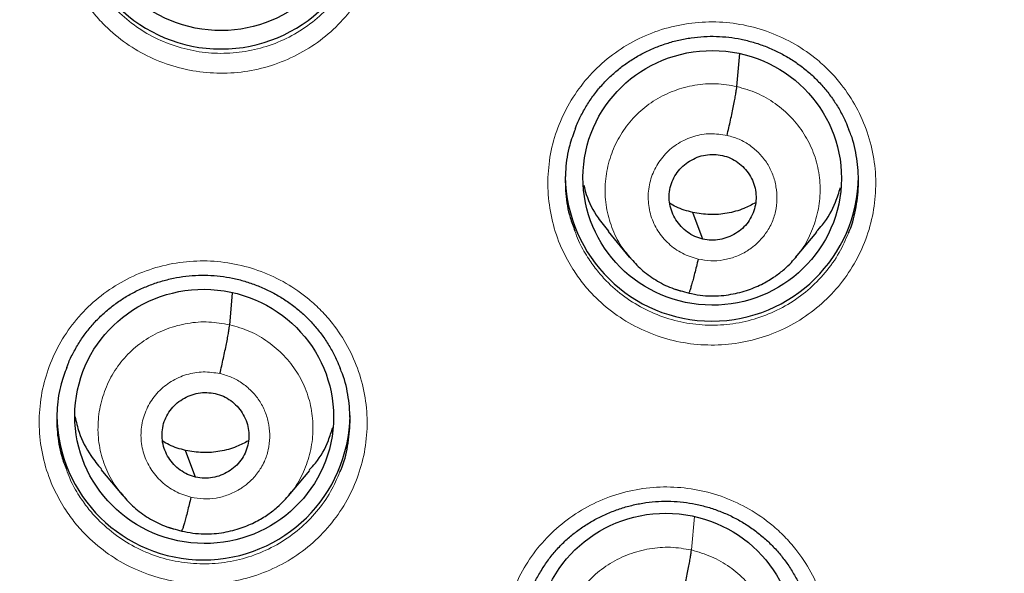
# Model space of a CAD drawing. Header units: millimetres. Extents: x 8 to 2236, y 12 to 2208.
# Tile 63 of 165: x 1075.95 to 1087.36, y 1886.55 to 1892.97. Entities that reach past the tile are written whole.
import ezdxf

# ---------------------------------------------------------------- set-up
doc = ezdxf.new("R2010")
doc.units = ezdxf.units.MM

msp = doc.modelspace()

# ---------------------------------------------------------------- linework, layer by layer
at = {"color": 7, "linetype": 'Continuous', "lineweight": 30}
for p, q in [((1084.263, 1892.199), (1084.297, 1892.581)), ((1082.77, 1890.517), (1083.016, 1890.222)), ((1084.944, 1890.216), (1085.189, 1890.51)), ((1083.009, 1890.231), (1083.024, 1890.215)), ((1083.026, 1890.217), (1083.02, 1890.225)), ((1078.384, 1889.436), (1078.416, 1889.804)), ((1083.705, 1889.803), (1083.701, 1889.801)), ((1076.89, 1887.76), (1077.136, 1887.464)), ((1079.066, 1887.454), (1079.311, 1887.748)), ((1077.129, 1887.473), (1077.144, 1887.457)), ((1077.147, 1887.459), (1077.14, 1887.467)), ((1077.826, 1887.043), (1077.822, 1887.042))]:
    msp.add_line(p, q, dxfattribs=at)
at = {"color": 252, "linetype": 'Continuous', "lineweight": 0}
for p, q in [((1083.045, 1890.193), (1083.026, 1890.217)), ((1083.701, 1889.801), (1083.557, 1889.849)), ((1077.166, 1887.435), (1077.147, 1887.459)), ((1083.737, 1886.825), (1083.772, 1887.213)), ((1077.822, 1887.042), (1077.678, 1887.089))]:
    msp.add_line(p, q, dxfattribs=at)
at = {"color": 7, "linetype": 'Continuous', "lineweight": 30, "flags": 128}
for points in [[(1083.868, 1890.43), (1083.803, 1890.603), (1083.751, 1890.739)], [(1077.989, 1887.67), (1077.923, 1887.843), (1077.872, 1887.98)]]:
    msp.add_lwpolyline(points, dxfattribs=at)
at = {"color": 252, "linetype": 'Continuous', "lineweight": 0}
msp.add_arc((1087.204, 1876.693), 25.451, 358.8948, 180.82, dxfattribs=at)
at = {"color": 7, "linetype": 'Continuous', "lineweight": 30}
for centre, start, end in [((1078.283, 1894.334), 180.836, 359.164), ((1083.974, 1891.179), 180.8376, 359.1624), ((1078.079, 1888.41), 180.8375, 359.1625)]:
    msp.add_arc(centre, 1.7, start, end, dxfattribs=at)
for centre, major_axis, ratio in [((1078.276, 1894.323), (1.493, -0.143), 0.983577), ((1083.977, 1891.14), (1.496, -0.083), 0.984989), ((1078.088, 1888.374), (1.492, -0.158), 0.982101), ((1083.44, 1885.78), (1.494, -0.079), 0.983231)]:
    msp.add_ellipse(centre, major_axis=major_axis, ratio=ratio, dxfattribs=at)
at = {"color": 252, "linetype": 'Continuous', "lineweight": 0}
for points, knots in [([(1087.363, 1925.779), (1085.972, 1925.744), (1083.188, 1925.674), (1079.045, 1925.11), (1074.968, 1924.215), (1070.987, 1922.963), (1067.135, 1921.372), (1063.441, 1919.453), (1059.934, 1917.22), (1056.642, 1914.692), (1053.591, 1911.889), (1050.804, 1908.831), (1048.303, 1905.544), (1046.108, 1902.052), (1044.237, 1898.384), (1042.702, 1894.568), (1041.519, 1890.633), (1040.69, 1886.611), (1040.241, 1882.534), (1040.123, 1878.823), (1040.32, 1876.491), (1040.401, 1875.521)], [0, 0, 0, 0, 0.053441, 0.106882, 0.160323, 0.213764, 0.267205, 0.320646, 0.374087, 0.427528, 0.480969, 0.53441, 0.587851, 0.641292, 0.694734, 0.748175, 0.801616, 0.855057, 0.908498, 0.961939, 1, 1, 1, 1]), ([(1076.673, 1893.232), (1076.631, 1893.304), (1076.535, 1893.468), (1076.436, 1893.748), (1076.379, 1894.06), (1076.377, 1894.378), (1076.428, 1894.691), (1076.532, 1894.991), (1076.685, 1895.27), (1076.885, 1895.519), (1077.123, 1895.731), (1077.395, 1895.9), (1077.691, 1896.023), (1078.005, 1896.094), (1078.325, 1896.113), (1078.645, 1896.077), (1078.955, 1895.99), (1079.245, 1895.853), (1079.475, 1895.692), (1079.651, 1895.53), (1079.808, 1895.35), (1079.962, 1895.117), (1080.09, 1894.825), (1080.166, 1894.517), (1080.19, 1894.2), (1080.158, 1893.884), (1080.074, 1893.577), (1079.938, 1893.29), (1079.756, 1893.029), (1079.531, 1892.802), (1079.271, 1892.616), (1078.983, 1892.475), (1078.675, 1892.384), (1078.356, 1892.346), (1078.035, 1892.361), (1077.721, 1892.429), (1077.422, 1892.548), (1077.148, 1892.715), (1076.938, 1892.897), (1076.782, 1893.073), (1076.71, 1893.179), (1076.673, 1893.232)], [0, 0, 0, 0, 0.021222, 0.048085, 0.074948, 0.10181, 0.128672, 0.155526, 0.18238, 0.209222, 0.236065, 0.262896, 0.289728, 0.316555, 0.343382, 0.370213, 0.397043, 0.423884, 0.450724, 0.46749, 0.484256, 0.511119, 0.537982, 0.564845, 0.591707, 0.618568, 0.645428, 0.672278, 0.699129, 0.725967, 0.752806, 0.779635, 0.806465, 0.833292, 0.860119, 0.886953, 0.913786, 0.94063, 0.967474, 0.983737, 1, 1, 1, 1]), ([(1076.846, 1893.37), (1076.878, 1893.322), (1076.943, 1893.227), (1077.082, 1893.07), (1077.27, 1892.907), (1077.515, 1892.757), (1077.783, 1892.651), (1078.064, 1892.59), (1078.351, 1892.577), (1078.636, 1892.611), (1078.912, 1892.692), (1079.17, 1892.818), (1079.402, 1892.985), (1079.602, 1893.188), (1079.762, 1893.411), (1079.833, 1893.575), (1079.866, 1893.651)], [0, 0, 0, 0, 0.046276, 0.092552, 0.168941, 0.245329, 0.321674, 0.398018, 0.474349, 0.550679, 0.627014, 0.703349, 0.77971, 0.856071, 0.932468, 1, 1, 1, 1]), ([(1082.362, 1890.081), (1082.321, 1890.152), (1082.226, 1890.314), (1082.128, 1890.593), (1082.071, 1890.905), (1082.069, 1891.222), (1082.12, 1891.535), (1082.225, 1891.835), (1082.379, 1892.113), (1082.579, 1892.362), (1082.817, 1892.575), (1083.089, 1892.744), (1083.386, 1892.867), (1083.699, 1892.937), (1084.02, 1892.957), (1084.34, 1892.921), (1084.649, 1892.834), (1084.939, 1892.697), (1085.169, 1892.537), (1085.345, 1892.375), (1085.502, 1892.195), (1085.655, 1891.962), (1085.783, 1891.671), (1085.859, 1891.363), (1085.882, 1891.046), (1085.85, 1890.731), (1085.766, 1890.425), (1085.629, 1890.137), (1085.447, 1889.876), (1085.222, 1889.65), (1084.962, 1889.463), (1084.673, 1889.323), (1084.365, 1889.232), (1084.046, 1889.194), (1083.725, 1889.208), (1083.411, 1889.276), (1083.112, 1889.395), (1082.838, 1889.561), (1082.628, 1889.744), (1082.471, 1889.92), (1082.399, 1890.027), (1082.362, 1890.081)], [0, 0, 0, 0, 0.0209255, 0.047778, 0.0746306, 0.101486, 0.1283414, 0.1551952, 0.1820491, 0.2088976, 0.2357461, 0.2625879, 0.2894297, 0.3162663, 0.3431029, 0.3699381, 0.3967733, 0.4236116, 0.4504499, 0.4672083, 0.4839667, 0.5108212, 0.5376757, 0.5645302, 0.5913846, 0.61824, 0.6450954, 0.6719479, 0.6988004, 0.7256468, 0.7524932, 0.7793331, 0.806173, 0.8330087, 0.8598444, 0.8866801, 0.9135159, 0.9403558, 0.9671958, 0.9835979, 1, 1, 1, 1]), ([(1083.02, 1890.225), (1082.986, 1890.265), (1082.901, 1890.368), (1082.808, 1890.563), (1082.743, 1890.796), (1082.729, 1891.038), (1082.761, 1891.279), (1082.839, 1891.509), (1082.96, 1891.72), (1083.121, 1891.903), (1083.316, 1892.051), (1083.537, 1892.158), (1083.774, 1892.221), (1084.021, 1892.241), (1084.182, 1892.213), (1084.263, 1892.199)], [0, 0, 0, 0, 0.051262, 0.13034, 0.209351, 0.288321, 0.367395, 0.446468, 0.525436, 0.604446, 0.683524, 0.762612, 0.841728, 0.920811, 1, 1, 1, 1]), ([(1084.263, 1892.199), (1084.342, 1892.176), (1084.499, 1892.132), (1084.711, 1892.007), (1084.897, 1891.847), (1085.047, 1891.655), (1085.157, 1891.438), (1085.221, 1891.203), (1085.235, 1890.961), (1085.203, 1890.721), (1085.123, 1890.492), (1085.037, 1890.325), (1084.965, 1890.247), (1084.948, 1890.228)], [0, 0, 0, 0, 0.097144, 0.194157, 0.291211, 0.388231, 0.485238, 0.582164, 0.679039, 0.776041, 0.873043, 0.969916, 1, 1, 1, 1]), ([(1083.814, 1890.198), (1083.751, 1890.217), (1083.627, 1890.256), (1083.467, 1890.371), (1083.341, 1890.521), (1083.259, 1890.698), (1083.227, 1890.89), (1083.246, 1891.083), (1083.315, 1891.265), (1083.429, 1891.423), (1083.581, 1891.547), (1083.761, 1891.627), (1083.956, 1891.662), (1084.085, 1891.642), (1084.15, 1891.632)], [0, 0, 0, 0, 0.083335, 0.166662, 0.249997, 0.333333, 0.416666, 0.499998, 0.583334, 0.66667, 0.750004, 0.833338, 0.916665, 1, 1, 1, 1]), ([(1084.15, 1891.632), (1084.197, 1891.619), (1084.292, 1891.593), (1084.418, 1891.518), (1084.529, 1891.423), (1084.619, 1891.308), (1084.684, 1891.178), (1084.721, 1891.037), (1084.731, 1890.892), (1084.715, 1890.748), (1084.676, 1890.629), (1084.638, 1890.558), (1084.618, 1890.526), (1084.609, 1890.513), (1084.6, 1890.5), (1084.593, 1890.491), (1084.587, 1890.483), (1084.58, 1890.472), (1084.557, 1890.443), (1084.518, 1890.4), (1084.469, 1890.355), (1084.422, 1890.319), (1084.352, 1890.272), (1084.248, 1890.222), (1084.106, 1890.184), (1083.959, 1890.171), (1083.862, 1890.189), (1083.814, 1890.198)], [0, 0, 0, 0, 0.062596, 0.124977, 0.187335, 0.249629, 0.311863, 0.374266, 0.436881, 0.499532, 0.562176, 0.597219, 0.604102, 0.610983, 0.617862, 0.624739, 0.625368, 0.629881, 0.642023, 0.673362, 0.703986, 0.727709, 0.749884, 0.812384, 0.8749, 0.937371, 1, 1, 1, 1]), ([(1082.386, 1890.526), (1082.399, 1890.488), (1082.435, 1890.38), (1082.495, 1890.282), (1082.533, 1890.219)], [0, 0, 0, 0, 0.352608, 1, 1, 1, 1]), ([(1082.533, 1890.219), (1082.566, 1890.171), (1082.631, 1890.075), (1082.771, 1889.917), (1082.959, 1889.754), (1083.204, 1889.605), (1083.471, 1889.499), (1083.752, 1889.438), (1084.039, 1889.425), (1084.325, 1889.459), (1084.6, 1889.541), (1084.858, 1889.666), (1085.091, 1889.833), (1085.292, 1890.036), (1085.452, 1890.26), (1085.523, 1890.424), (1085.557, 1890.501)], [0, 0, 0, 0, 0.0466, 0.0932, 0.169457, 0.245713, 0.321951, 0.398189, 0.474429, 0.550668, 0.626919, 0.70317, 0.779441, 0.855712, 0.932001, 1, 1, 1, 1]), ([(1076.466, 1887.314), (1076.424, 1887.385), (1076.33, 1887.548), (1076.231, 1887.826), (1076.174, 1888.138), (1076.172, 1888.455), (1076.224, 1888.768), (1076.329, 1889.067), (1076.482, 1889.345), (1076.682, 1889.593), (1076.92, 1889.805), (1077.192, 1889.974), (1077.488, 1890.096), (1077.802, 1890.167), (1078.123, 1890.185), (1078.442, 1890.149), (1078.752, 1890.062), (1079.042, 1889.924), (1079.272, 1889.764), (1079.448, 1889.602), (1079.605, 1889.422), (1079.758, 1889.189), (1079.887, 1888.898), (1079.962, 1888.59), (1079.986, 1888.273), (1079.953, 1887.958), (1079.869, 1887.653), (1079.733, 1887.366), (1079.55, 1887.105), (1079.325, 1886.879), (1079.066, 1886.693), (1078.777, 1886.554), (1078.469, 1886.463), (1078.15, 1886.425), (1077.829, 1886.44), (1077.515, 1886.509), (1077.216, 1886.627), (1076.942, 1886.794), (1076.732, 1886.977), (1076.575, 1887.153), (1076.502, 1887.26), (1076.466, 1887.314)], [0, 0, 0, 0, 0.020951, 0.047806, 0.074662, 0.101514, 0.128366, 0.155213, 0.182059, 0.208899, 0.235739, 0.262574, 0.28941, 0.316246, 0.343081, 0.369922, 0.396762, 0.423608, 0.450455, 0.467227, 0.484, 0.510854, 0.537707, 0.564561, 0.591415, 0.618266, 0.645116, 0.671961, 0.698805, 0.725643, 0.752481, 0.779316, 0.806151, 0.832988, 0.859825, 0.886667, 0.913509, 0.940358, 0.967206, 0.983603, 1, 1, 1, 1]), ([(1077.14, 1887.467), (1077.107, 1887.507), (1077.021, 1887.609), (1076.929, 1887.804), (1076.864, 1888.037), (1076.85, 1888.28), (1076.882, 1888.519), (1076.96, 1888.749), (1077.08, 1888.96), (1077.242, 1889.142), (1077.437, 1889.29), (1077.658, 1889.397), (1077.895, 1889.459), (1078.142, 1889.479), (1078.303, 1889.45), (1078.384, 1889.436)], [0, 0, 0, 0, 0.0509396, 0.1300445, 0.2090821, 0.2880788, 0.3671799, 0.44628, 0.5252748, 0.6043118, 0.6834166, 0.7625312, 0.8416747, 0.9207848, 1, 1, 1, 1]), ([(1078.384, 1889.436), (1078.462, 1889.414), (1078.62, 1889.369), (1078.832, 1889.243), (1079.017, 1889.084), (1079.168, 1888.892), (1079.277, 1888.674), (1079.341, 1888.44), (1079.356, 1888.198), (1079.324, 1887.958), (1079.244, 1887.73), (1079.158, 1887.563), (1079.086, 1887.485), (1079.069, 1887.467)], [0, 0, 0, 0, 0.097197, 0.194264, 0.291372, 0.388446, 0.485507, 0.582486, 0.679415, 0.776472, 0.873527, 0.970453, 1, 1, 1, 1]), ([(1077.935, 1887.437), (1077.872, 1887.457), (1077.747, 1887.496), (1077.588, 1887.612), (1077.462, 1887.761), (1077.38, 1887.938), (1077.347, 1888.13), (1077.366, 1888.323), (1077.435, 1888.505), (1077.55, 1888.663), (1077.702, 1888.786), (1077.882, 1888.866), (1078.077, 1888.9), (1078.206, 1888.88), (1078.271, 1888.871)], [0, 0, 0, 0, 0.083337, 0.166672, 0.250006, 0.33334, 0.41667, 0.500005, 0.583336, 0.666667, 0.750002, 0.833337, 0.916667, 1, 1, 1, 1]), ([(1078.271, 1888.871), (1078.318, 1888.857), (1078.412, 1888.831), (1078.539, 1888.756), (1078.65, 1888.66), (1078.739, 1888.545), (1078.804, 1888.415), (1078.842, 1888.275), (1078.852, 1888.13), (1078.835, 1887.986), (1078.797, 1887.867), (1078.759, 1887.796), (1078.738, 1887.764), (1078.73, 1887.751), (1078.72, 1887.738), (1078.713, 1887.728), (1078.702, 1887.713), (1078.679, 1887.683), (1078.639, 1887.638), (1078.589, 1887.593), (1078.542, 1887.557), (1078.472, 1887.511), (1078.369, 1887.461), (1078.227, 1887.423), (1078.079, 1887.411), (1077.983, 1887.429), (1077.935, 1887.437)], [0, 0, 0, 0, 0.062595, 0.124975, 0.187334, 0.249627, 0.311861, 0.374264, 0.436879, 0.49953, 0.562171, 0.597214, 0.604097, 0.610978, 0.617857, 0.624734, 0.626526, 0.642237, 0.673451, 0.70472, 0.728628, 0.749879, 0.81238, 0.874898, 0.937372, 1, 1, 1, 1]), ([(1076.491, 1887.762), (1076.504, 1887.723), (1076.54, 1887.615), (1076.6, 1887.516), (1076.639, 1887.453)], [0, 0, 0, 0, 0.356088, 1, 1, 1, 1]), ([(1076.639, 1887.453), (1076.671, 1887.405), (1076.736, 1887.31), (1076.876, 1887.152), (1077.065, 1886.988), (1077.31, 1886.839), (1077.577, 1886.732), (1077.858, 1886.671), (1078.145, 1886.658), (1078.431, 1886.691), (1078.706, 1886.772), (1078.964, 1886.897), (1079.197, 1887.064), (1079.397, 1887.266), (1079.557, 1887.489), (1079.628, 1887.653), (1079.662, 1887.731)], [0, 0, 0, 0, 0.04658, 0.093161, 0.169436, 0.245712, 0.32196, 0.398209, 0.474444, 0.55068, 0.626909, 0.703139, 0.779377, 0.855614, 0.93187, 1, 1, 1, 1]), ([(1081.835, 1884.695), (1081.794, 1884.765), (1081.7, 1884.927), (1081.602, 1885.204), (1081.544, 1885.515), (1081.543, 1885.832), (1081.594, 1886.144), (1081.699, 1886.444), (1081.852, 1886.722), (1082.052, 1886.97), (1082.29, 1887.182), (1082.562, 1887.351), (1082.858, 1887.474), (1083.172, 1887.545), (1083.493, 1887.564), (1083.813, 1887.529), (1084.122, 1887.442), (1084.412, 1887.305), (1084.642, 1887.145), (1084.818, 1886.983), (1084.975, 1886.804), (1085.129, 1886.571), (1085.257, 1886.281), (1085.332, 1885.973), (1085.356, 1885.657), (1085.324, 1885.342), (1085.239, 1885.036), (1085.103, 1884.75), (1084.921, 1884.489), (1084.696, 1884.263), (1084.436, 1884.076), (1084.148, 1883.936), (1083.84, 1883.845), (1083.52, 1883.807), (1083.199, 1883.821), (1082.885, 1883.889), (1082.586, 1884.008), (1082.312, 1884.174), (1082.102, 1884.356), (1081.944, 1884.533), (1081.871, 1884.641), (1081.835, 1884.695)], [0, 0, 0, 0, 0.0206895, 0.0475387, 0.074388, 0.1012375, 0.128087, 0.1549349, 0.1817828, 0.208628, 0.2354731, 0.2623155, 0.289158, 0.315999, 0.34284, 0.3696815, 0.3965229, 0.4233665, 0.4502101, 0.4669753, 0.4837406, 0.5105901, 0.5374396, 0.5642891, 0.5911386, 0.6179878, 0.644837, 0.6716841, 0.6985312, 0.7253754, 0.7522197, 0.7790615, 0.8059033, 0.8327442, 0.8595852, 0.8864272, 0.9132691, 0.9401136, 0.966958, 0.983479, 1, 1, 1, 1]), ([(1082.533, 1884.81), (1082.486, 1884.865), (1082.387, 1884.982), (1082.287, 1885.194), (1082.223, 1885.427), (1082.205, 1885.668), (1082.234, 1885.908), (1082.313, 1886.137), (1082.436, 1886.346), (1082.596, 1886.528), (1082.791, 1886.676), (1083.012, 1886.783), (1083.249, 1886.845), (1083.495, 1886.866), (1083.656, 1886.839), (1083.737, 1886.825)], [0, 0, 0, 0, 0.069063, 0.146622, 0.224336, 0.301976, 0.379381, 0.456758, 0.534282, 0.611823, 0.689283, 0.76686, 0.844599, 0.922328, 1, 1, 1, 1]), ([(1083.737, 1886.825), (1083.815, 1886.802), (1083.972, 1886.757), (1084.184, 1886.632), (1084.369, 1886.474), (1084.519, 1886.281), (1084.626, 1886.063), (1084.689, 1885.83), (1084.707, 1885.589), (1084.678, 1885.348), (1084.597, 1885.121), (1084.509, 1884.955), (1084.438, 1884.878), (1084.421, 1884.859)], [0, 0, 0, 0, 0.097166, 0.19431, 0.291345, 0.388219, 0.485229, 0.582433, 0.679544, 0.776362, 0.873144, 0.97011, 1, 1, 1, 1])]:
    msp.add_open_spline(points, degree=3, knots=knots, dxfattribs=at)
at = {"color": 7, "linetype": 'Continuous', "lineweight": 30}
for points, knots in [([(1087.363, 1925.793), (1087.193, 1925.794), (1086.588, 1925.798), (1085.557, 1925.766), (1084.281, 1925.7), (1083.031, 1925.599), (1081.816, 1925.47), (1080.636, 1925.314), (1079.49, 1925.135), (1078.373, 1924.932), (1077.218, 1924.696), (1076.03, 1924.422), (1074.814, 1924.108), (1073.639, 1923.773), (1072.506, 1923.42), (1071.415, 1923.051), (1070.336, 1922.659), (1069.27, 1922.242), (1068.221, 1921.803), (1067.221, 1921.357), (1066.267, 1920.906), (1065.36, 1920.453), (1064.499, 1920), (1063.656, 1919.534), (1062.836, 1919.059), (1062.039, 1918.575), (1061.293, 1918.101), (1060.595, 1917.639), (1059.852, 1917.128), (1059.063, 1916.561), (1058.228, 1915.931), (1057.431, 1915.302), (1056.672, 1914.675), (1055.953, 1914.056), (1055.274, 1913.446), (1054.631, 1912.847), (1054.021, 1912.257), (1053.438, 1911.672), (1052.881, 1911.094), (1052.352, 1910.524), (1051.843, 1909.959), (1051.342, 1909.384), (1050.836, 1908.783), (1050.32, 1908.148), (1049.798, 1907.48), (1049.269, 1906.777), (1048.736, 1906.039), (1048.2, 1905.265), (1047.661, 1904.453), (1047.127, 1903.608), (1046.598, 1902.73), (1046.075, 1901.819), (1045.559, 1900.869), (1045.017, 1899.814), (1044.46, 1898.656), (1043.899, 1897.4), (1043.372, 1896.118), (1042.881, 1894.816), (1042.427, 1893.495), (1042.002, 1892.125), (1041.611, 1890.706), (1041.258, 1889.237), (1040.955, 1887.753), (1040.742, 1886.492), (1040.596, 1885.463), (1040.498, 1884.669), (1040.415, 1883.872), (1040.346, 1883.072), (1040.291, 1882.275), (1040.252, 1881.493), (1040.226, 1880.739), (1040.212, 1880.023), (1040.21, 1879.343), (1040.217, 1878.702), (1040.231, 1878.098), (1040.252, 1877.501), (1040.281, 1876.916), (1040.316, 1876.349), (1040.354, 1875.834), (1040.382, 1875.508), (1040.396, 1875.353)], [0, 0, 0, 0, 0.006544, 0.023188, 0.039523, 0.055546, 0.071256, 0.086381, 0.101201, 0.115716, 0.129924, 0.146436, 0.162509, 0.178141, 0.193331, 0.208079, 0.222382, 0.237481, 0.252054, 0.266105, 0.279635, 0.292647, 0.305143, 0.317126, 0.329717, 0.341695, 0.353066, 0.363834, 0.374004, 0.387878, 0.401352, 0.414431, 0.427118, 0.439415, 0.451115, 0.462443, 0.473398, 0.483983, 0.494402, 0.504436, 0.514088, 0.523822, 0.533964, 0.544517, 0.555482, 0.566837, 0.578605, 0.59079, 0.603391, 0.616412, 0.629609, 0.643212, 0.657223, 0.67164, 0.689316, 0.707215, 0.725199, 0.743263, 0.761405, 0.77962, 0.799171, 0.818799, 0.838501, 0.858276, 0.868662, 0.879068, 0.889493, 0.899937, 0.9104, 0.920692, 0.930493, 0.939797, 0.948606, 0.95692, 0.964741, 0.97207, 0.980075, 0.987398, 0.994039, 1, 1, 1, 1]), ([(1042.547, 1883.607), (1042.551, 1883.635), (1042.588, 1883.908), (1042.669, 1884.425), (1042.793, 1885.157), (1042.93, 1885.886), (1043.079, 1886.614), (1043.241, 1887.338), (1043.415, 1888.06), (1043.601, 1888.779), (1043.8, 1889.495), (1044.01, 1890.207), (1044.233, 1890.916), (1044.468, 1891.622), (1044.714, 1892.323), (1044.973, 1893.02), (1045.243, 1893.713), (1045.526, 1894.401), (1045.819, 1895.084), (1046.125, 1895.763), (1046.442, 1896.436), (1046.77, 1897.105), (1047.11, 1897.767), (1047.461, 1898.424), (1047.823, 1899.075), (1048.196, 1899.721), (1048.58, 1900.36), (1048.975, 1900.992), (1049.381, 1901.618), (1049.797, 1902.237), (1050.223, 1902.85), (1050.66, 1903.455), (1051.108, 1904.053), (1051.565, 1904.644), (1052.032, 1905.227), (1052.51, 1905.802), (1052.996, 1906.37), (1053.493, 1906.929), (1053.999, 1907.48), (1054.514, 1908.023), (1055.039, 1908.557), (1055.572, 1909.083), (1056.114, 1909.599), (1056.666, 1910.107), (1057.225, 1910.606), (1057.793, 1911.095), (1058.369, 1911.575), (1058.954, 1912.046), (1059.546, 1912.507), (1060.146, 1912.958), (1060.754, 1913.399), (1061.369, 1913.83), (1061.991, 1914.251), (1062.62, 1914.662), (1063.257, 1915.062), (1063.9, 1915.452), (1064.549, 1915.832), (1065.205, 1916.2), (1065.867, 1916.558), (1066.535, 1916.905), (1067.209, 1917.241), (1067.889, 1917.566), (1068.574, 1917.879), (1069.264, 1918.182), (1069.959, 1918.473), (1070.659, 1918.752), (1071.364, 1919.02), (1072.073, 1919.277), (1072.787, 1919.522), (1073.504, 1919.755), (1074.226, 1919.976), (1074.951, 1920.185), (1075.679, 1920.383), (1076.411, 1920.568), (1077.146, 1920.742), (1077.884, 1920.903), (1078.624, 1921.053), (1079.367, 1921.19), (1080.112, 1921.315), (1080.859, 1921.428), (1081.608, 1921.528), (1082.358, 1921.616), (1083.11, 1921.692), (1083.863, 1921.756), (1084.617, 1921.807), (1085.372, 1921.846), (1086.127, 1921.872), (1086.791, 1921.885), (1087.203, 1921.886), (1087.363, 1921.887)], [0, 0, 0, 0, 0.001332, 0.012995, 0.024659, 0.036323, 0.047987, 0.05965, 0.071314, 0.082978, 0.094641, 0.106305, 0.117968, 0.129632, 0.141295, 0.152959, 0.164622, 0.176286, 0.187949, 0.199612, 0.211275, 0.222939, 0.234602, 0.246265, 0.257928, 0.269591, 0.281254, 0.292916, 0.304579, 0.316242, 0.327905, 0.339567, 0.35123, 0.362892, 0.374555, 0.386217, 0.39788, 0.409542, 0.421204, 0.432866, 0.444528, 0.45619, 0.467852, 0.479514, 0.491176, 0.502838, 0.5145, 0.526161, 0.537823, 0.549484, 0.561146, 0.572807, 0.584469, 0.59613, 0.607791, 0.619453, 0.631114, 0.642775, 0.654436, 0.666097, 0.677758, 0.689419, 0.70108, 0.712741, 0.724401, 0.736062, 0.747723, 0.759384, 0.771044, 0.782705, 0.794366, 0.806026, 0.817687, 0.829347, 0.841008, 0.852668, 0.864328, 0.875989, 0.887649, 0.89931, 0.91097, 0.92263, 0.934291, 0.945951, 0.957611, 0.969271, 0.980932, 0.992592, 1, 1, 1, 1]), ([(1064.144, 1878.348), (1064.146, 1878.38), (1064.156, 1878.587), (1064.187, 1878.971), (1064.238, 1879.498), (1064.302, 1880.024), (1064.379, 1880.548), (1064.469, 1881.07), (1064.571, 1881.591), (1064.685, 1882.108), (1064.812, 1882.623), (1064.951, 1883.135), (1065.102, 1883.644), (1065.265, 1884.149), (1065.44, 1884.65), (1065.627, 1885.146), (1065.826, 1885.639), (1066.036, 1886.127), (1066.258, 1886.61), (1066.491, 1887.087), (1066.736, 1887.559), (1066.992, 1888.026), (1067.259, 1888.486), (1067.537, 1888.94), (1067.826, 1889.388), (1068.125, 1889.829), (1068.435, 1890.263), (1068.755, 1890.689), (1069.085, 1891.108), (1069.424, 1891.52), (1069.774, 1891.924), (1070.133, 1892.319), (1070.502, 1892.706), (1070.879, 1893.085), (1071.266, 1893.455), (1071.661, 1893.816), (1072.065, 1894.167), (1072.476, 1894.51), (1072.896, 1894.842), (1073.324, 1895.166), (1073.76, 1895.479), (1074.202, 1895.782), (1074.652, 1896.075), (1075.109, 1896.357), (1075.572, 1896.629), (1076.042, 1896.891), (1076.517, 1897.141), (1076.999, 1897.38), (1077.486, 1897.609), (1077.979, 1897.826), (1078.476, 1898.032), (1078.978, 1898.226), (1079.485, 1898.409), (1079.996, 1898.58), (1080.511, 1898.739), (1081.029, 1898.887), (1081.551, 1899.022), (1082.076, 1899.146), (1082.604, 1899.257), (1083.134, 1899.357), (1083.667, 1899.444), (1084.201, 1899.519), (1084.737, 1899.582), (1085.275, 1899.632), (1085.813, 1899.67), (1086.352, 1899.696), (1086.892, 1899.709), (1087.432, 1899.71), (1087.971, 1899.699), (1088.511, 1899.675), (1089.049, 1899.639), (1089.587, 1899.591), (1090.123, 1899.53), (1090.658, 1899.457), (1091.191, 1899.372), (1091.721, 1899.274), (1092.126, 1899.191), (1092.354, 1899.139), (1092.406, 1899.128)], [0, 0, 0, 0, 0.002386, 0.015825, 0.029263, 0.042702, 0.05614, 0.069578, 0.083016, 0.096454, 0.109892, 0.123329, 0.136766, 0.150203, 0.16364, 0.177076, 0.190512, 0.203948, 0.217383, 0.230818, 0.244253, 0.257687, 0.271121, 0.284554, 0.297987, 0.311419, 0.324851, 0.338283, 0.351714, 0.365145, 0.378575, 0.392005, 0.405434, 0.418863, 0.432291, 0.445719, 0.459146, 0.472573, 0.486, 0.499426, 0.512851, 0.526276, 0.539701, 0.553126, 0.566549, 0.579973, 0.593396, 0.606819, 0.620241, 0.633664, 0.647085, 0.660507, 0.673928, 0.687349, 0.70077, 0.71419, 0.72761, 0.74103, 0.75445, 0.767869, 0.781289, 0.794708, 0.808127, 0.821546, 0.834965, 0.848384, 0.861802, 0.875221, 0.88864, 0.902058, 0.915477, 0.928896, 0.942315, 0.955734, 0.969152, 0.982572, 0.995991, 1, 1, 1, 1]), ([(1082.389, 1891.707), (1082.394, 1891.721), (1082.416, 1891.782), (1082.467, 1891.884), (1082.54, 1892.011), (1082.625, 1892.13), (1082.718, 1892.24), (1082.82, 1892.341), (1082.93, 1892.432), (1083.049, 1892.514), (1083.175, 1892.587), (1083.308, 1892.649), (1083.447, 1892.7), (1083.589, 1892.739), (1083.734, 1892.766), (1083.88, 1892.781), (1084.026, 1892.783), (1084.17, 1892.772), (1084.313, 1892.749), (1084.454, 1892.714), (1084.593, 1892.667), (1084.728, 1892.608), (1084.857, 1892.538), (1084.98, 1892.458), (1085.095, 1892.368), (1085.2, 1892.268), (1085.296, 1892.161), (1085.382, 1892.046), (1085.458, 1891.924), (1085.518, 1891.809), (1085.548, 1891.733), (1085.56, 1891.702)], [0, 0, 0, 0, 0.011566, 0.047904, 0.084226, 0.120299, 0.155961, 0.191123, 0.226076, 0.261371, 0.29705, 0.333011, 0.369133, 0.405269, 0.441262, 0.477012, 0.51246, 0.547558, 0.58279, 0.618313, 0.654072, 0.689993, 0.725984, 0.761918, 0.79771, 0.8333, 0.86859, 0.90387, 0.939464, 0.975311, 1, 1, 1, 1]), ([(1084.15, 1891.632), (1084.157, 1891.662), (1084.17, 1891.721), (1084.19, 1891.81), (1084.208, 1891.896), (1084.225, 1891.977), (1084.239, 1892.05), (1084.251, 1892.113), (1084.259, 1892.166), (1084.262, 1892.188), (1084.263, 1892.199)], [0, 0, 0, 0, 0.124504, 0.248981, 0.374079, 0.499696, 0.625362, 0.750597, 0.875276, 1, 1, 1, 1]), ([(1082.391, 1891.708), (1082.367, 1891.646), (1082.309, 1891.495), (1082.272, 1891.24), (1082.273, 1890.957), (1082.312, 1890.715), (1082.367, 1890.576), (1082.386, 1890.526)], [0, 0, 0, 0, 0.165742, 0.399074, 0.632407, 0.865716, 1, 1, 1, 1]), ([(1085.557, 1890.501), (1085.561, 1890.511), (1085.606, 1890.605), (1085.65, 1890.802), (1085.683, 1891.083), (1085.658, 1891.365), (1085.616, 1891.575), (1085.567, 1891.682), (1085.558, 1891.703)], [0, 0, 0, 0, 0.024962, 0.254681, 0.484401, 0.714115, 0.943828, 1, 1, 1, 1]), ([(1083.868, 1890.43), (1083.837, 1890.439), (1083.773, 1890.457), (1083.688, 1890.509), (1083.614, 1890.574), (1083.554, 1890.652), (1083.509, 1890.74), (1083.482, 1890.834), (1083.475, 1890.931), (1083.488, 1891.028), (1083.52, 1891.12), (1083.569, 1891.205), (1083.635, 1891.278), (1083.714, 1891.337), (1083.803, 1891.381), (1083.898, 1891.407), (1083.998, 1891.417), (1084.063, 1891.406), (1084.096, 1891.4)], [0, 0, 0, 0, 0.0626171, 0.1250973, 0.1877564, 0.2504908, 0.3130572, 0.3753489, 0.4376093, 0.500004, 0.5623974, 0.6246549, 0.6869443, 0.7495098, 0.8122444, 0.8749038, 0.9373838, 1, 1, 1, 1]), ([(1084.096, 1891.4), (1084.127, 1891.391), (1084.191, 1891.373), (1084.276, 1891.321), (1084.35, 1891.256), (1084.41, 1891.178), (1084.455, 1891.09), (1084.482, 1890.996), (1084.488, 1890.899), (1084.476, 1890.802), (1084.444, 1890.71), (1084.395, 1890.625), (1084.329, 1890.552), (1084.25, 1890.493), (1084.161, 1890.449), (1084.065, 1890.423), (1083.966, 1890.413), (1083.901, 1890.424), (1083.868, 1890.43)], [0, 0, 0, 0, 0.062617, 0.125097, 0.187756, 0.250491, 0.313057, 0.375349, 0.437609, 0.500004, 0.562397, 0.624655, 0.686944, 0.74951, 0.812244, 0.874904, 0.937384, 1, 1, 1, 1]), ([(1082.488, 1891.056), (1082.497, 1891.02), (1082.531, 1890.885), (1082.627, 1890.701), (1082.734, 1890.572), (1082.776, 1890.521)], [0, 0, 0, 0, 0.183109, 0.678589, 1, 1, 1, 1]), ([(1085.184, 1890.514), (1085.208, 1890.541), (1085.302, 1890.643), (1085.399, 1890.818), (1085.446, 1890.971), (1085.464, 1891.028)], [0, 0, 0, 0, 0.184066, 0.697474, 1, 1, 1, 1]), ([(1083.751, 1890.739), (1083.686, 1890.756), (1083.591, 1890.781), (1083.509, 1890.832), (1083.484, 1890.848)], [0, 0, 0, 0, 0.692114, 1, 1, 1, 1]), ([(1084.479, 1890.851), (1084.434, 1890.827), (1084.331, 1890.772), (1084.151, 1890.725), (1083.95, 1890.705), (1083.817, 1890.728), (1083.751, 1890.739)], [0, 0, 0, 0, 0.2012471, 0.4678138, 0.7336173, 1, 1, 1, 1]), ([(1083.024, 1890.215), (1083.066, 1890.168), (1083.155, 1890.07), (1083.319, 1889.952), (1083.505, 1889.855), (1083.639, 1889.822), (1083.707, 1889.805)], [0, 0, 0, 0, 0.23132, 0.488726, 0.744728, 1, 1, 1, 1]), ([(1083.706, 1889.804), (1083.75, 1889.795), (1083.834, 1889.777), (1083.96, 1889.769), (1084.08, 1889.773), (1084.227, 1889.792), (1084.392, 1889.835), (1084.562, 1889.908), (1084.7, 1889.991), (1084.809, 1890.075), (1084.891, 1890.153), (1084.934, 1890.204), (1084.953, 1890.226)], [0, 0, 0, 0, 0.095696, 0.18663, 0.273063, 0.355109, 0.506024, 0.63953, 0.755582, 0.854261, 0.93567, 1, 1, 1, 1]), ([(1083.814, 1890.198), (1083.807, 1890.169), (1083.793, 1890.111), (1083.773, 1890.031), (1083.755, 1889.96), (1083.738, 1889.899), (1083.724, 1889.851), (1083.713, 1889.818), (1083.709, 1889.809), (1083.707, 1889.805)], [0, 0, 0, 0, 0.146265, 0.292205, 0.437955, 0.583398, 0.728625, 0.874067, 1, 1, 1, 1]), ([(1076.494, 1888.94), (1076.499, 1888.954), (1076.521, 1889.015), (1076.572, 1889.116), (1076.645, 1889.243), (1076.729, 1889.362), (1076.823, 1889.472), (1076.925, 1889.573), (1077.035, 1889.664), (1077.153, 1889.746), (1077.279, 1889.818), (1077.413, 1889.88), (1077.551, 1889.931), (1077.694, 1889.97), (1077.839, 1889.996), (1077.985, 1890.011), (1078.13, 1890.012), (1078.275, 1890.001), (1078.418, 1889.978), (1078.559, 1889.943), (1078.698, 1889.895), (1078.832, 1889.837), (1078.962, 1889.766), (1079.084, 1889.686), (1079.199, 1889.596), (1079.305, 1889.497), (1079.401, 1889.389), (1079.487, 1889.274), (1079.563, 1889.152), (1079.623, 1889.036), (1079.653, 1888.96), (1079.665, 1888.928)], [0, 0, 0, 0, 0.011489, 0.047813, 0.084121, 0.120182, 0.155831, 0.190981, 0.225923, 0.261206, 0.296873, 0.332823, 0.368933, 0.405059, 0.441043, 0.476784, 0.512224, 0.547314, 0.582536, 0.618047, 0.653795, 0.689702, 0.725679, 0.761599, 0.797378, 0.832955, 0.868232, 0.903496, 0.939073, 0.974903, 1, 1, 1, 1]), ([(1078.271, 1888.871), (1078.278, 1888.9), (1078.291, 1888.959), (1078.311, 1889.048), (1078.329, 1889.134), (1078.346, 1889.215), (1078.36, 1889.288), (1078.371, 1889.351), (1078.38, 1889.403), (1078.382, 1889.425), (1078.384, 1889.436)], [0, 0, 0, 0, 0.1248231, 0.2493879, 0.3744037, 0.4998446, 0.6253161, 0.7504148, 0.8750883, 1, 1, 1, 1]), ([(1076.496, 1888.942), (1076.472, 1888.879), (1076.414, 1888.729), (1076.377, 1888.474), (1076.379, 1888.191), (1076.417, 1887.95), (1076.471, 1887.812), (1076.491, 1887.762)], [0, 0, 0, 0, 0.16599, 0.399686, 0.633382, 0.867109, 1, 1, 1, 1]), ([(1079.662, 1887.731), (1079.666, 1887.74), (1079.712, 1887.834), (1079.755, 1888.03), (1079.788, 1888.311), (1079.764, 1888.593), (1079.721, 1888.802), (1079.673, 1888.909), (1079.663, 1888.929)], [0, 0, 0, 0, 0.024505, 0.25455, 0.484595, 0.714672, 0.944749, 1, 1, 1, 1]), ([(1077.989, 1887.67), (1077.957, 1887.679), (1077.894, 1887.697), (1077.809, 1887.749), (1077.735, 1887.814), (1077.674, 1887.892), (1077.63, 1887.979), (1077.603, 1888.074), (1077.596, 1888.171), (1077.609, 1888.267), (1077.64, 1888.36), (1077.69, 1888.444), (1077.756, 1888.517), (1077.835, 1888.576), (1077.924, 1888.62), (1078.019, 1888.646), (1078.119, 1888.655), (1078.184, 1888.644), (1078.216, 1888.638)], [0, 0, 0, 0, 0.062617, 0.1251, 0.18776, 0.250495, 0.313061, 0.375351, 0.437611, 0.500005, 0.562398, 0.624654, 0.686941, 0.749506, 0.812241, 0.874902, 0.937384, 1, 1, 1, 1]), ([(1078.216, 1888.638), (1078.248, 1888.629), (1078.312, 1888.611), (1078.397, 1888.559), (1078.471, 1888.494), (1078.531, 1888.416), (1078.576, 1888.328), (1078.603, 1888.234), (1078.609, 1888.137), (1078.596, 1888.04), (1078.565, 1887.948), (1078.516, 1887.863), (1078.45, 1887.791), (1078.371, 1887.732), (1078.282, 1887.688), (1078.186, 1887.662), (1078.087, 1887.653), (1078.022, 1887.664), (1077.989, 1887.67)], [0, 0, 0, 0, 0.062617, 0.1251, 0.18776, 0.250495, 0.313061, 0.375351, 0.437611, 0.500005, 0.562398, 0.624654, 0.686941, 0.749506, 0.812241, 0.874902, 0.937384, 1, 1, 1, 1]), ([(1076.589, 1888.372), (1076.604, 1888.311), (1076.642, 1888.151), (1076.747, 1887.943), (1076.854, 1887.815), (1076.896, 1887.764)], [0, 0, 0, 0, 0.274726, 0.715763, 1, 1, 1, 1]), ([(1079.305, 1887.753), (1079.33, 1887.779), (1079.423, 1887.88), (1079.517, 1888.048), (1079.562, 1888.194), (1079.578, 1888.244)], [0, 0, 0, 0, 0.189585, 0.723804, 1, 1, 1, 1]), ([(1077.872, 1887.98), (1077.807, 1887.997), (1077.712, 1888.021), (1077.63, 1888.073), (1077.605, 1888.089)], [0, 0, 0, 0, 0.691899, 1, 1, 1, 1]), ([(1078.6, 1888.09), (1078.555, 1888.066), (1078.452, 1888.011), (1078.272, 1887.965), (1078.07, 1887.945), (1077.938, 1887.968), (1077.872, 1887.98)], [0, 0, 0, 0, 0.201393, 0.467913, 0.733671, 1, 1, 1, 1]), ([(1077.827, 1887.045), (1077.87, 1887.036), (1077.955, 1887.018), (1078.081, 1887.01), (1078.201, 1887.013), (1078.348, 1887.032), (1078.512, 1887.074), (1078.683, 1887.147), (1078.822, 1887.23), (1078.93, 1887.314), (1079.012, 1887.392), (1079.056, 1887.443), (1079.075, 1887.465)], [0, 0, 0, 0, 0.095676, 0.186594, 0.273014, 0.355051, 0.505951, 0.63945, 0.755505, 0.854198, 0.935633, 1, 1, 1, 1]), ([(1077.144, 1887.457), (1077.186, 1887.41), (1077.275, 1887.311), (1077.44, 1887.193), (1077.626, 1887.096), (1077.76, 1887.062), (1077.827, 1887.045)], [0, 0, 0, 0, 0.23124, 0.488634, 0.744665, 1, 1, 1, 1]), ([(1077.935, 1887.437), (1077.928, 1887.409), (1077.914, 1887.351), (1077.894, 1887.272), (1077.876, 1887.2), (1077.859, 1887.139), (1077.845, 1887.092), (1077.834, 1887.059), (1077.829, 1887.05), (1077.827, 1887.046)], [0, 0, 0, 0, 0.145881, 0.29172, 0.43757, 0.583223, 0.728689, 0.874318, 1, 1, 1, 1]), ([(1081.862, 1886.317), (1081.868, 1886.332), (1081.89, 1886.392), (1081.94, 1886.494), (1082.014, 1886.621), (1082.098, 1886.74), (1082.191, 1886.85), (1082.293, 1886.951), (1082.404, 1887.042), (1082.522, 1887.124), (1082.648, 1887.196), (1082.781, 1887.258), (1082.92, 1887.309), (1083.063, 1887.349), (1083.208, 1887.376), (1083.354, 1887.39), (1083.499, 1887.392), (1083.643, 1887.381), (1083.786, 1887.358), (1083.928, 1887.323), (1084.066, 1887.276), (1084.201, 1887.217), (1084.331, 1887.148), (1084.453, 1887.067), (1084.568, 1886.977), (1084.674, 1886.878), (1084.769, 1886.771), (1084.856, 1886.657), (1084.932, 1886.534), (1084.992, 1886.419), (1085.022, 1886.343), (1085.034, 1886.311)], [0, 0, 0, 0, 0.011818, 0.048137, 0.084439, 0.120493, 0.156137, 0.19128, 0.226215, 0.261491, 0.297149, 0.33309, 0.36919, 0.405305, 0.441277, 0.477006, 0.512434, 0.547513, 0.582724, 0.618225, 0.653961, 0.689858, 0.725825, 0.761734, 0.797502, 0.833069, 0.868336, 0.903592, 0.939162, 0.974986, 1, 1, 1, 1]), ([(1083.624, 1886.26), (1083.631, 1886.289), (1083.645, 1886.348), (1083.664, 1886.437), (1083.683, 1886.523), (1083.699, 1886.604), (1083.713, 1886.677), (1083.725, 1886.74), (1083.733, 1886.792), (1083.736, 1886.814), (1083.737, 1886.825)], [0, 0, 0, 0, 0.124743, 0.249287, 0.37433, 0.499822, 0.625345, 0.750474, 0.87514, 1, 1, 1, 1])]:
    msp.add_open_spline(points, degree=3, knots=knots, dxfattribs=at)

doc.saveas('drawing.dxf')
